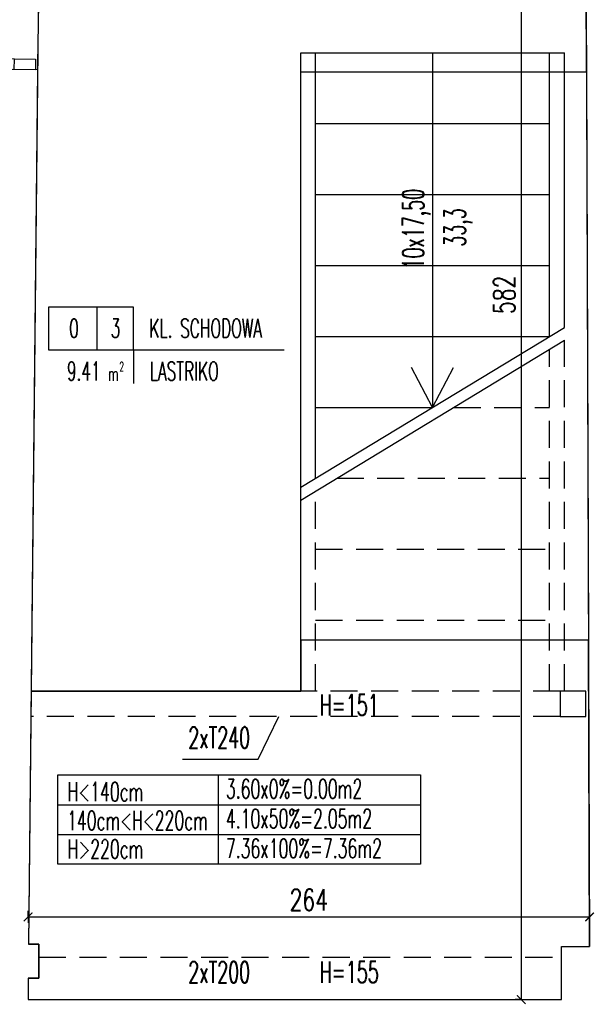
# Model space of a CAD drawing. Extents: x 36663 to 42423, y 7313 to 12123.
# Tile 9 of 54: x 38004 to 38275, y 8372 to 8835. Entities that reach past the tile are written whole.
import ezdxf
from ezdxf.enums import TextEntityAlignment as Align

# ---------------------------------------------------------------- set-up
doc = ezdxf.new("R2010")
doc.units = 0
doc.header["$MEASUREMENT"] = 0
doc.header["$PDMODE"] = 35
doc.header["$PDSIZE"] = 3
doc.linetypes.add('DASHED', pattern=[19.05, 12.7, -6.35])
for name, color, linetype in [('W_area_1', 5, 'Continuous'), ('W_drzwi', 1, 'Continuous'), ('W_niewidoczne', 24, 'DASHED'), ('W_opis_pomieszczen', 1, 'Continuous'), ('W_opisy', 2, 'Continuous'), ('W_podciagi', 252, 'DASHED'), ('W_przekrojowa', 6, 'Continuous'), ('W_widok', 21, 'Continuous'), ('W_wymiary', 1, 'Continuous')]:
    doc.layers.add(name, color=color, linetype=linetype)
doc.styles.add('c20', font='simplex.shx', dxfattribs={"width": 0.7})
doc.styles.add('Romans', font='simplex.shx', dxfattribs={"width": 0.6})
doc.dimstyles.new('c20_50', dxfattribs={"dimscale": 0.5, "dimtxt": 20, "dimasz": 8, "dimexe": 1.25, "dimexo": 0.625, "dimgap": 6, "dimtad": 1, "dimdec": 0, "dimrnd": 1, "dimtxsty": 'c20', "dimblk": 'ARCHTICK', "dimcen": 0, "dimse1": 1, "dimse2": 1, "dimclrd": 1, "dimclrt": 2, "dimadec": 0, "dimazin": 0, "dimtfac": 1, "dimtdec": 0, "dimtix": 1, "dimtmove": 1, "dimatfit": 3, "dimldrblk": 'ARCHTICK', "dimfxl": 1.25, "dimarcsym": 0})

# ---------------------------------------------------------------- blocks, each defined once
blk = doc.blocks.new('_ArchTick')
at = {"color": 2}
for q in [(0, 0.7), (0, -0.7)]:
    blk.add_line((0, 0), q, dxfattribs=at)
at = {"color": 0, "linetype": 'ByBlock', "const_width": 0.15}
blk.add_lwpolyline([(-0.5, -0.5), (0.5, 0.5)], dxfattribs=at)
blk = doc.blocks.new('*D268')
at = {"layer": 'Defpoints', "color": 0, "transparency": 16777216}
for p in [(38258.42, 8956.53), (38240.2, 8374.53), (38254.23, 8374.53)]:
    blk.add_point(p, dxfattribs=at)
at = {"layer": 'W_wymiary', "color": 1, "lineweight": -2, "transparency": 16777216}
blk.add_line((38240.2, 8956.53), (38240.2, 8374.53), dxfattribs=at)
at = {"layer": 'W_wymiary', "color": 1, "lineweight": -2, "transparency": 16777216, "xscale": 4, "yscale": 4, "zscale": 4}
for p, rotation in [((38240.2, 8956.53), 90), ((38240.2, 8374.53), 270)]:
    blk.add_blockref('_ArchTick', p, dxfattribs=dict(at, rotation=rotation))
at = {"layer": 'W_wymiary', "color": 2, "transparency": 16777216, "insert": (38232.2, 8705.76), "char_height": 10, "attachment_point": 5, "rotation": 90, "style": 'c20'}
blk.add_mtext('582', dxfattribs=at)
blk = doc.blocks.new('*D269')
at = {"layer": 'Defpoints', "color": 0, "transparency": 16777216}
for p in [(38272.33, 8413.41), (38272.33, 8399.53), (38008.42, 8374.53)]:
    blk.add_point(p, dxfattribs=at)
at = {"layer": 'W_wymiary', "color": 1, "lineweight": -2, "transparency": 16777216}
blk.add_line((38008.42, 8413.41), (38272.33, 8413.41), dxfattribs=at)
at = {"layer": 'W_wymiary', "color": 1, "lineweight": -2, "transparency": 16777216, "xscale": 4, "yscale": 4, "zscale": 4, "rotation": 180}
blk.add_blockref('_ArchTick', (38008.42, 8413.41), dxfattribs=at)
at = {"layer": 'W_wymiary', "color": 1, "lineweight": -2, "transparency": 16777216, "xscale": 4, "yscale": 4, "zscale": 4}
blk.add_blockref('_ArchTick', (38272.33, 8413.41), dxfattribs=at)
at = {"layer": 'W_wymiary', "color": 2, "transparency": 16777216, "insert": (38140.37, 8421.41), "char_height": 10, "attachment_point": 5, "style": 'c20'}
blk.add_mtext('264', dxfattribs=at)
blk = doc.blocks.new('*U153')
at = {"color": 1}
blk.add_line((109, 7), (109, -17), dxfattribs=at)
at = {"layer": 'W_drzwi', "color": 2}
for points in [[(64, -6), (69, -6), (69, -16), (64, -16)], [(149, -6), (154, -6), (154, -16), (149, -16)], [(69, -16), (71, -16), (71, -96), (69, -96)]]:
    blk.add_lwpolyline(points, close=True, dxfattribs=at)
at = {"layer": 'W_drzwi'}
blk.add_arc((69, -16), 80, 270, 0, dxfattribs=at)
at = {"color": 1, "style": 'c20', "width": 0.7}
for tag, p in [('SZER', (42.41, -5.22)), ('WYS', (58.37, -5.22))]:
    blk.add_attdef(tag, text='', height=10, rotation=90, dxfattribs=at).set_placement(p, align=Align.CENTER)
blk = doc.blocks.new('POM')
at = {"color": 1}
for p, q in [((28.54, 0), (28.54, -25)), ((50, -25), (138.5, -25)), ((50, -25), (50, -44.93))]:
    blk.add_line(p, q, dxfattribs=at)
blk.add_lwpolyline([(0, -25), (50, -25), (50, 0), (0, 0)], close=True, dxfattribs=at)
at = {"color": 2, "style": 'Romans', "width": 0.6}
for s, height, p in [('2', 5.4, (41.68, -37.62)), ('m', 8, (35.05, -43.22))]:
    blk.add_text(s, height=height, dxfattribs=at).set_placement(p)
for tag, p in [('0', (15.04, -17.92)), ('88', (39.46, -17.92))]:
    blk.add_attdef(tag, text='', height=11, dxfattribs=at).set_placement(p, align=Align.CENTER)
for tag, p in [('POKOJ-DZIENNY', (59.33, -17.92)), ('WYKŁADZINA', (59.65, -43.09))]:
    blk.add_attdef(tag, p, '', height=11, dxfattribs=at)
blk.add_attdef('22.22', text='', height=11, dxfattribs=at).set_placement((30.72, -43.07), align=Align.RIGHT)

msp = doc.modelspace()

# ---------------------------------------------------------------- linework, layer by layer
at = {"layer": 'W_area_1'}
msp.add_line((38271.81, 8543.53), (38136.56, 8543.53), dxfattribs=at)
for points in [[(38136.56, 8810.53), (38270.83, 8810.53), (38270.42, 8930.53), (38258.42, 8930.53), (38258.42, 8956.53), (38014.42, 8956.53), (38009.91, 8519.53), (38136.56, 8519.53), (38136.56, 8543.53)], [(38136.56, 8810.53), (38270.85, 8810.53), (38271.81, 8543.53), (38136.56, 8543.53)], [(38271.81, 8543.53), (38136.56, 8543.53), (38136.56, 8519.53), (38009.91, 8519.53), (38008.69, 8400.53), (38013.52, 8400.53), (38013.52, 8384.53), (38008.42, 8384.53), (38008.42, 8374.53), (38259.15, 8374.53), (38259.15, 8399.53), (38272.33, 8399.53)]]:
    msp.add_lwpolyline(points, close=True, dxfattribs=at)
at = {"layer": 'W_niewidoczne'}
for p, q in [((38013.85, 8901.53), (38012.92, 8811.54)), ((38260.56, 8519.53), (38260.56, 8684.44)), ((38253.56, 8519.53), (38253.56, 8680.2)), ((38208.46, 8652.86), (38253.56, 8652.86)), ((38153.46, 8619.53), (38253.56, 8619.53)), ((38143.56, 8519.53), (38143.56, 8613.53)), ((38136.56, 8519.53), (38136.56, 8609.29)), ((38143.56, 8586.2), (38253.56, 8586.2)), ((38143.56, 8552.86), (38253.56, 8552.86)), ((38258.56, 8519.53), (38009.91, 8519.53)), ((38258.56, 8507.53), (38009.79, 8507.53))]:
    msp.add_line(p, q, dxfattribs=at)
at = {"layer": 'W_opis_pomieszczen'}
for p, q in [((38022.42, 8480.12), (38192.86, 8480.12)), ((38022.42, 8438.17), (38022.42, 8480.12)), ((38097.83, 8480.12), (38097.83, 8438.17)), ((38192.86, 8480.12), (38192.86, 8438.17)), ((38022.42, 8466.14), (38192.86, 8466.14)), ((38022.42, 8452.16), (38192.86, 8452.16)), ((38192.86, 8438.17), (38022.42, 8438.17))]:
    msp.add_line(p, q, dxfattribs=at)
at = {"layer": 'W_opisy'}
for p, q in [((38198.56, 8819.53), (38198.56, 8652.86)), ((38136.56, 8615.29), (38260.56, 8690.44)), ((38136.56, 8609.29), (38260.56, 8684.44)), ((38198.56, 8652.86), (38188.7, 8671.52)), ((38198.56, 8652.86), (38208.42, 8671.52))]:
    msp.add_line(p, q, dxfattribs=at)
msp.add_lwpolyline([(38080.99, 8487.46), (38116.57, 8487.46), (38126.35, 8507.53)], dxfattribs=at)
at = {"layer": 'W_podciagi'}
msp.add_line((38013.52, 8394.53), (38259.15, 8394.53), dxfattribs=at)
at = {"layer": 'W_przekrojowa'}
for p, q in [((38270.42, 8930.53), (38272.33, 8399.53)), ((38012.92, 8811.54), (38000.93, 8811.66)), ((38012.92, 8811.54), (38008.69, 8400.53)), ((38259.15, 8374.53), (38259.15, 8399.53)), ((38259.15, 8399.53), (38272.33, 8399.53)), ((38008.52, 8384.53), (38008.42, 8374.53)), ((38008.42, 8374.53), (38259.15, 8374.53))]:
    msp.add_line(p, q, dxfattribs=at)
msp.add_lwpolyline([(38258.56, 8507.53), (38270.56, 8507.53), (38270.56, 8519.53), (38258.56, 8519.53)], close=True, dxfattribs=at)
msp.add_lwpolyline([(38008.52, 8384.53), (38013.52, 8384.53), (38013.52, 8400.53), (38008.69, 8400.53)], dxfattribs=at)
at = {"layer": 'W_widok'}
for p, q in [((38136.56, 8615.29), (38136.56, 8819.53)), ((38136.56, 8819.53), (38260.56, 8819.53)), ((38143.56, 8619.53), (38143.56, 8819.53)), ((38253.56, 8686.2), (38253.56, 8819.53)), ((38260.56, 8690.44), (38260.56, 8819.53)), ((38143.56, 8786.2), (38253.56, 8786.2)), ((38143.56, 8752.86), (38253.56, 8752.86)), ((38143.56, 8719.53), (38253.56, 8719.53)), ((38143.56, 8686.2), (38253.56, 8686.2)), ((38143.56, 8652.86), (38198.56, 8652.86))]:
    msp.add_line(p, q, dxfattribs=at)

# ---------------------------------------------------------------- block references
at = {"layer": 'W_drzwi'}
ref = msp.add_blockref('*U153', (38019.51, 8965.48), dxfattribs=dict(at, rotation=269.4093427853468))
ref.add_attrib('SZER', '80', dxfattribs={"layer": '0', "color": 1, "height": 10, "rotation": 359.4093, "style": 'c20', "width": 0.7}).set_placement((38013.2, 8859.13), align=Align.CENTER)
ref.add_attrib('WYS', '200', dxfattribs={"layer": '0', "color": 1, "height": 10, "rotation": 359.4093, "style": 'c20', "width": 0.7}).set_placement((38013.03, 8843.16), align=Align.CENTER)
at = {"layer": 'W_opis_pomieszczen', "xscale": 0.8000000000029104, "yscale": 0.8000000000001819, "zscale": 0.8}
msp.add_blockref('POM', (38017.96, 8699.96), dxfattribs=at).add_auto_attribs({'88': '3', '22.22': '9.41', 'POKOJ-DZIENNY': 'KL. SCHODOWA', 'WYKŁADZINA': 'LASTRIKO', '0': '0'})

# ---------------------------------------------------------------- texts
at = {"layer": 'W_opis_pomieszczen', "color": 2, "style": 'c20', "width": 0.6}
for s, p in [('3.60x0%%%=0.00m2', (38101.4, 8478.08)), ('4.10x50%%%=2.05m2', (38101.4, 8464.1)), ('7.36x100%%%=7.36m2', (38101.4, 8450.11))]:
    msp.add_text(s, height=9, dxfattribs=at).set_placement(p, align=Align.TOP_LEFT)
for s, p in [('H<140cm', (38044.82, 8472.24)), ('140cm<H<220cm', (38059.85, 8458.67)), ('H>220cm', (38044.82, 8445.31))]:
    msp.add_text(s, height=9, dxfattribs=at).set_placement(p, align=Align.MIDDLE_CENTER)
at = {"layer": 'W_opisy', "style": 'c20', "width": 0.6}
for s, p in [('10x17,50', (38189.46, 8736.65)), ('33,3', (38209.02, 8737.39))]:
    msp.add_text(s, height=10, rotation=90, dxfattribs=at).set_placement(p, align=Align.MIDDLE_CENTER)
for s, p in [('H=151', (38159.31, 8512.98)), ('2xT240', (38098.24, 8497.65)), ('2xT200', (38098.24, 8387.47)), ('H=155', (38159.31, 8387.47))]:
    msp.add_text(s, height=10, dxfattribs=at).set_placement(p, align=Align.MIDDLE_CENTER)

# ---------------------------------------------------------------- dimensions: what is measured, and where the dimension line sits
at = {"layer": 'W_wymiary'}
dim = msp.add_linear_dim(base=(38240.2, 8374.53), p1=(38258.42, 8956.53), p2=(38254.23, 8374.53), angle=90, dimstyle='c20_50', dxfattribs=at)
dim.commit()
dim.dimension.update_dxf_attribs({"geometry": '*D268', "text_midpoint": (38240.2, 8705.76), "dimtype": 128})
dim = msp.add_linear_dim(base=(38272.33, 8413.41), p1=(38008.42, 8374.53), p2=(38272.33, 8399.53), dimstyle='c20_50', dxfattribs=at)
dim.commit()
dim.dimension.update_dxf_attribs({"geometry": '*D269', "text_midpoint": (38140.37, 8421.41)})

doc.saveas('drawing.dxf')
